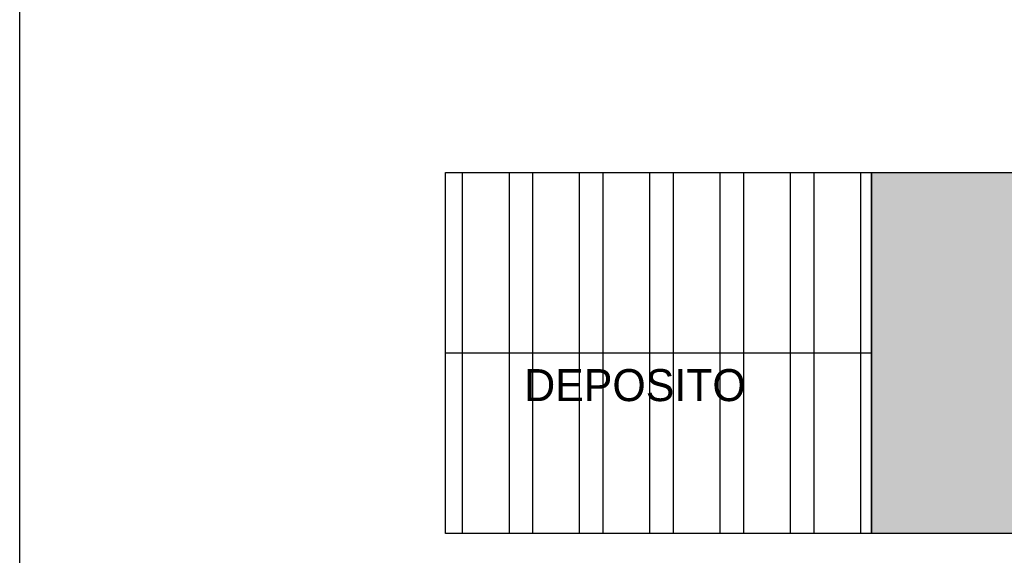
# Model space of a CAD drawing. Header units: millimetres. Extents: x 62 to 2583, y 6 to 513.
# Tile 12 of 20: x 2220 to 2242, y 486 to 498. Entities that reach past the tile are written whole.
import ezdxf

# ---------------------------------------------------------------- set-up
doc = ezdxf.new("R2010")
doc.units = ezdxf.units.MM
doc.linetypes.add('ACAD_ISO04W100', pattern=[30, 24, -3, 0, -3])
doc.layers.add('Cotas', color=3, linetype='Continuous')
doc.layers.add('PAREDE', color=6, linetype='Continuous')

msp = doc.modelspace()

# ---------------------------------------------------------------- hatches: boundary and pattern name
at = {"layer": 'PAREDE', "linetype": 'ACAD_ISO04W100'}
h = msp.add_hatch(dxfattribs=at)
h.set_pattern_fill('ANSI32', color=1, scale=0.1622, angle=45)
h.set_pattern_definition([(90, (0, 5.1313), (-1.544955, 3e-16), []), (90, (0.515, 5.6463), (-1.544955, 3e-16), [])])
h.paths.add_polyline_path([(2238.874, 494.724), (2229.514, 494.724), (2229.514, 490.757), (2238.874, 490.757)])
h.paths.add_polyline_path([(2238.874, 490.757), (2229.514, 490.757), (2229.514, 486.789), (2238.874, 486.789)])
at = {"layer": 'PAREDE', "linetype": 'ACAD_ISO04W100', "transparency": 33554559}
h = msp.add_hatch(color=0, dxfattribs=at)
h.dxf.hatch_style = 1
h.paths.add_polyline_path([(2252.488, 494.724), (2238.874, 494.724), (2238.874, 486.789), (2252.488, 486.789)])

# ---------------------------------------------------------------- linework, layer by layer
at = {"layer": 'Cotas', "color": 7}
msp.add_line((2229.514, 490.757), (2238.874, 490.757), dxfattribs=at)
at = {"layer": 'Cotas', "color": 1, "lineweight": -2}
msp.add_lwpolyline([(2314.082, 422.152), (2220.156, 422.152), (2220.156, 505.184), (2315.58, 505.184), (2315.58, 442.935)], dxfattribs=at)
at = {"layer": 'Cotas', "color": 7}
for points in [[(2229.514, 494.724), (2238.874, 494.724), (2238.874, 486.789), (2229.514, 486.789)], [(2238.874, 494.724), (2252.488, 494.724), (2252.488, 486.789), (2238.874, 486.789)]]:
    msp.add_lwpolyline(points, close=True, dxfattribs=at)

# ---------------------------------------------------------------- texts
at = {"insert": (2231.244, 489.687), "char_height": 0.70428, "attachment_point": 7}
msp.add_mtext_dynamic_manual_height_columns('\\A1;{\\fZurich Cn BT|b0|i0|c0|p34;\\C2;DEPOSITO}', width=13.35192, gutter_width=1, heights=[0], dxfattribs=at)

doc.saveas('drawing.dxf')
